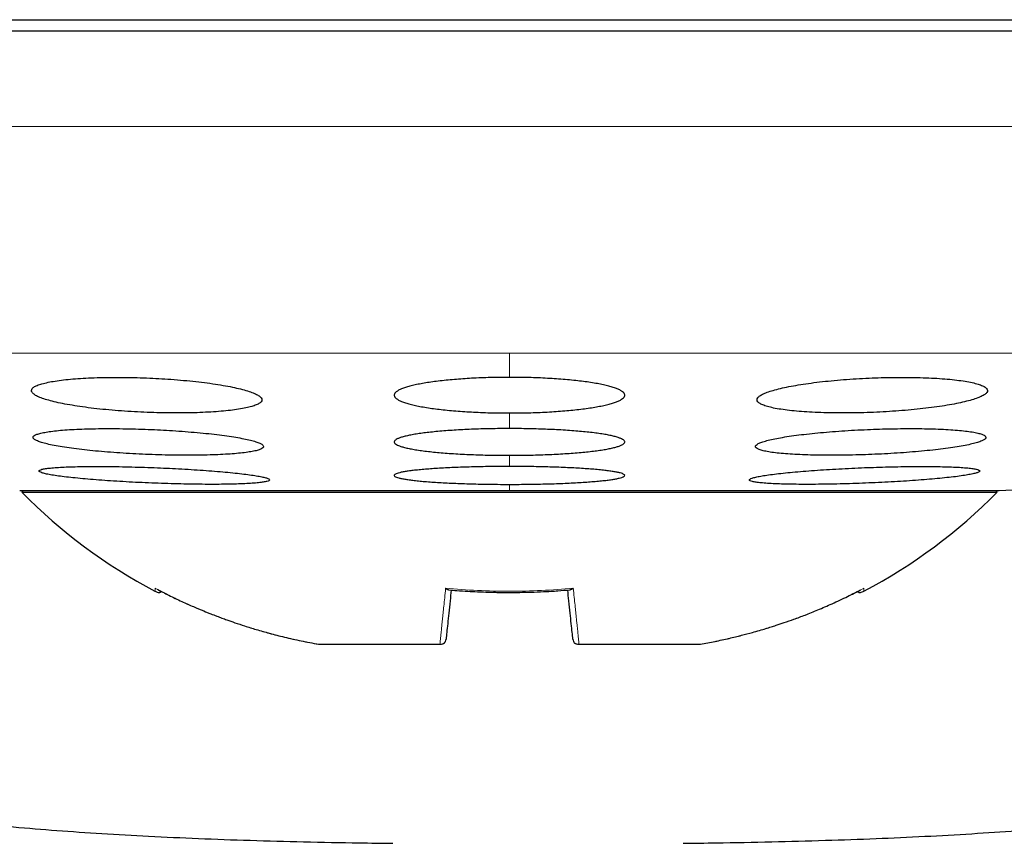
# Model space of a CAD drawing. Header units: millimetres. Extents: x 8 to 913, y 12 to 937.
# Tile 4 of 70: x 518.35 to 526.9, y 436.59 to 443.73. Entities that reach past the tile are written whole.
import ezdxf

# ---------------------------------------------------------------- set-up
doc = ezdxf.new("R2010")
doc.units = ezdxf.units.MM

msp = doc.modelspace()

# ---------------------------------------------------------------- linework, layer by layer
at = {"color": 7, "linetype": 'Continuous', "lineweight": 30}
for p, q in [((538.6041, 443.6324), (506.6041, 443.6324)), ((518.5226, 439.8167), (518.5224, 439.8169)), ((518.3541, 439.646), (522.6041, 439.646)), ((518.3842, 439.646), (518.3728, 439.6324)), ((518.3728, 439.6324), (526.8354, 439.6324)), ((522.6041, 439.646), (526.8541, 439.646)), ((526.8354, 439.6324), (526.824, 439.646)), ((520.9482, 438.3124), (520.9471, 438.3137)), ((520.9479, 438.3124), (520.9491, 438.3124)), ((520.9491, 438.3124), (522.0008, 438.3124)), ((522.0008, 438.3124), (522.004, 438.3124)), ((523.2042, 438.3124), (523.2074, 438.3124)), ((523.2074, 438.3124), (524.2591, 438.3124)), ((524.2591, 438.3124), (524.2603, 438.3124))]:
    msp.add_line(p, q, dxfattribs=at)
at = {"color": 252, "linetype": 'Continuous', "lineweight": 0}
for p, q in [((506.6041, 442.8064), (538.6041, 442.8064)), ((508.2431, 440.8392), (522.6041, 440.8392)), ((522.6041, 440.8392), (536.9651, 440.8392)), ((522.6041, 440.8392), (522.6041, 440.6289)), ((522.6041, 440.3195), (522.6041, 440.1843)), ((522.6041, 439.9524), (522.6041, 439.8556)), ((522.6041, 439.7002), (522.6041, 439.646))]:
    msp.add_line(p, q, dxfattribs=at)
at = {"color": 7, "linetype": 'Continuous', "lineweight": 30}
for centre, radius, start, end in [((522.6041, 519.0963), 79.5639, 273.061979, 273.721163), ((521.7233, 442.9309), 4.7017, 224.55155, 242.16287), ((523.4849, 442.9309), 4.7017, 297.83719, 315.44845)]:
    msp.add_arc(centre, radius, start, end, dxfattribs=at)
for points, knots in [([(507.339, 443.7324), (507.3883, 443.7324), (507.4869, 443.7324), (507.652, 443.7324), (507.8295, 443.7324), (508.0206, 443.7324), (508.225, 443.7324), (508.4382, 443.7324), (508.6591, 443.7324), (508.8866, 443.7324), (509.1251, 443.7324), (509.3744, 443.7324), (509.6399, 443.7324), (509.9217, 443.7324), (510.2202, 443.7324), (510.5297, 443.7324), (510.8501, 443.7324), (511.1814, 443.7324), (511.5166, 443.7324), (511.8545, 443.7324), (512.1939, 443.7324), (512.5417, 443.7324), (512.8977, 443.7324), (513.2691, 443.7324), (513.6559, 443.7324), (514.058, 443.7324), (514.4676, 443.7324), (514.8845, 443.7324), (515.3088, 443.7324), (515.7315, 443.7324), (516.1517, 443.7324), (516.5684, 443.7324), (516.9898, 443.7324), (517.4159, 443.7324), (517.8552, 443.7324), (518.3074, 443.7324), (518.7719, 443.7324), (519.2395, 443.7324), (519.7102, 443.7324), (520.1839, 443.7324), (520.6509, 443.7324), (521.1103, 443.7324), (521.5614, 443.7324), (522.0133, 443.7324), (522.4659, 443.7324), (522.7678, 443.7324), (522.9189, 443.7324)], [0, 0, 0, 0, 0.023363, 0.046689, 0.069999, 0.093313, 0.116654, 0.140027, 0.162034, 0.184017, 0.205994, 0.227982, 0.25, 0.273367, 0.296695, 0.320005, 0.343318, 0.366655, 0.390027, 0.412034, 0.434017, 0.455994, 0.477982, 0.5, 0.523367, 0.546695, 0.570005, 0.593318, 0.616655, 0.640027, 0.662034, 0.684017, 0.705994, 0.727982, 0.75, 0.773367, 0.796695, 0.820005, 0.843318, 0.866655, 0.890024, 0.912028, 0.93401, 0.955988, 0.977978, 1, 1, 1, 1]), ([(522.9189, 443.7324), (523.0791, 443.7324), (523.3992, 443.7324), (523.8784, 443.7324), (524.3562, 443.7324), (524.8325, 443.7324), (525.3072, 443.7324), (525.7706, 443.7324), (526.2222, 443.7324), (526.6616, 443.7324), (527.0976, 443.7324), (527.5302, 443.7324), (527.9679, 443.7324), (528.4097, 443.7324), (528.8546, 443.7324), (529.2935, 443.7324), (529.7265, 443.7324), (530.1534, 443.7324), (530.5657, 443.7324), (530.9631, 443.7324), (531.3457, 443.7324), (531.7211, 443.7324), (532.0894, 443.7324), (532.4577, 443.7324), (532.825, 443.7324), (533.1899, 443.7324), (533.545, 443.7324), (533.8903, 443.7324), (534.2257, 443.7324), (534.5446, 443.7324), (534.8472, 443.7324), (535.1337, 443.7324), (535.4101, 443.7324), (535.6764, 443.7324), (535.9375, 443.7324), (536.1925, 443.7324), (536.4401, 443.7324), (536.675, 443.7324), (536.8972, 443.7324), (537.1067, 443.7324), (537.2995, 443.7324), (537.4762, 443.7324), (537.6373, 443.7324), (537.7862, 443.7324), (537.9238, 443.7324), (538.0052, 443.7324), (538.0459, 443.7324)], [0, 0, 0, 0, 0.023363, 0.046689, 0.069999, 0.093313, 0.116654, 0.140027, 0.162034, 0.184017, 0.205994, 0.227982, 0.25, 0.273367, 0.296695, 0.320005, 0.343318, 0.366655, 0.390027, 0.412034, 0.434017, 0.455994, 0.477982, 0.5, 0.523367, 0.546695, 0.570005, 0.593318, 0.616655, 0.640027, 0.662034, 0.684017, 0.705994, 0.727982, 0.75, 0.773367, 0.796695, 0.820005, 0.843318, 0.866655, 0.890024, 0.912028, 0.93401, 0.955988, 0.977978, 1, 1, 1, 1]), ([(519.4559, 440.6237), (519.4189, 440.625), (519.3447, 440.6276), (519.2349, 440.6291), (519.1278, 440.6289), (519.0248, 440.6267), (518.9271, 440.6226), (518.8359, 440.6167), (518.7526, 440.609), (518.6779, 440.5997), (518.6125, 440.5888), (518.5578, 440.5765), (518.5139, 440.5629), (518.4816, 440.5482), (518.4616, 440.5325), (518.4539, 440.516), (518.4588, 440.4989), (518.4767, 440.4815), (518.507, 440.464), (518.5494, 440.4465), (518.6039, 440.4294), (518.6694, 440.4128), (518.7449, 440.397), (518.8299, 440.3823), (518.9229, 440.3687), (519.0225, 440.3565), (519.1276, 440.3458), (519.2367, 440.3369), (519.3482, 440.3296), (519.4608, 440.3243), (519.5729, 440.3208), (519.6834, 440.3193), (519.7906, 440.3197), (519.8935, 440.322), (519.9909, 440.3262), (520.0814, 440.3322), (520.1643, 440.3399), (520.2386, 440.3493), (520.303, 440.3603), (520.3572, 440.3726), (520.4004, 440.3863), (520.4318, 440.4011), (520.451, 440.4168), (520.458, 440.4333), (520.452, 440.4504), (520.4335, 440.4678), (520.4025, 440.4853), (520.359, 440.5028), (520.3039, 440.5199), (520.2379, 440.5365), (520.1615, 440.5522), (520.076, 440.5669), (519.9827, 440.5805), (519.8825, 440.5926), (519.7771, 440.6032), (519.6698, 440.6119), (519.5623, 440.6189), (519.4914, 440.6221), (519.4559, 440.6237)], [0, 0, 0, 0, 0.017577, 0.035211, 0.052788, 0.070365, 0.087998, 0.105575, 0.123173, 0.140828, 0.158427, 0.176171, 0.19397, 0.211715, 0.229663, 0.247667, 0.265616, 0.283741, 0.301922, 0.320047, 0.338241, 0.356494, 0.374688, 0.392813, 0.410997, 0.42912, 0.447066, 0.46507, 0.483015, 0.500754, 0.51855, 0.536289, 0.553885, 0.571538, 0.589134, 0.606712, 0.624345, 0.641924, 0.659613, 0.677357, 0.695047, 0.712929, 0.730867, 0.74875, 0.766826, 0.784959, 0.803035, 0.821222, 0.839467, 0.857654, 0.875816, 0.894036, 0.912198, 0.930208, 0.948277, 0.966287, 0.983144, 1, 1, 1, 1]), ([(522.6041, 440.6289), (522.5767, 440.6288), (522.5218, 440.6286), (522.4393, 440.627), (522.3569, 440.6243), (522.2766, 440.6206), (522.1991, 440.6159), (522.1247, 440.6102), (522.0528, 440.6035), (521.9849, 440.5959), (521.9217, 440.5875), (521.8633, 440.5783), (521.8094, 440.5684), (521.7612, 440.5577), (521.719, 440.5465), (521.683, 440.5348), (521.6531, 440.5225), (521.6301, 440.5099), (521.614, 440.4971), (521.605, 440.4841), (521.6031, 440.4709), (521.6085, 440.4577), (521.6211, 440.4447), (521.6406, 440.4319), (521.6675, 440.4193), (521.7013, 440.4071), (521.7414, 440.3955), (521.7876, 440.3845), (521.8403, 440.374), (521.8986, 440.3642), (521.9613, 440.3554), (522.0284, 440.3475), (522.1005, 440.3403), (522.1759, 440.3342), (522.2536, 440.3291), (522.3333, 440.3251), (522.416, 440.3221), (522.5066, 440.32), (522.5696, 440.3197), (522.6041, 440.3195)], [0, 0, 0, 0, 0.0259835, 0.0521485, 0.078885, 0.1058186, 0.131802, 0.1579648, 0.184691, 0.2116108, 0.2377353, 0.2640384, 0.2909013, 0.3179561, 0.3443735, 0.3709715, 0.398136, 0.4254952, 0.4521881, 0.4790645, 0.5065192, 0.5341735, 0.5610034, 0.5880198, 0.6156261, 0.643437, 0.6702013, 0.6971536, 0.7247022, 0.7524583, 0.7789819, 0.8056928, 0.832998, 0.86051, 0.8867275, 0.9131297, 0.9401165, 0.9673063, 1, 1, 1, 1]), ([(522.6041, 440.3195), (522.6315, 440.3196), (522.6867, 440.3198), (522.7692, 440.3215), (522.8516, 440.3241), (522.9317, 440.3279), (523.0095, 440.3326), (523.0839, 440.3383), (523.1557, 440.3449), (523.2234, 440.3525), (523.2868, 440.3609), (523.3452, 440.37), (523.3989, 440.38), (523.4471, 440.3906), (523.4894, 440.4018), (523.5253, 440.4135), (523.5552, 440.4257), (523.5782, 440.4383), (523.5942, 440.4511), (523.6032, 440.4641), (523.6051, 440.4773), (523.5997, 440.4904), (523.5871, 440.5034), (523.5675, 440.5162), (523.5406, 440.5289), (523.5069, 440.5411), (523.4666, 440.5528), (523.4204, 440.5638), (523.3676, 440.5744), (523.3095, 440.5841), (523.2465, 440.593), (523.1794, 440.6009), (523.1075, 440.6081), (523.0321, 440.6142), (522.9542, 440.6193), (522.8745, 440.6234), (522.792, 440.6264), (522.7016, 440.6285), (522.6385, 440.6288), (522.6041, 440.6289)], [0, 0, 0, 0, 0.025985, 0.052437, 0.07889, 0.105825, 0.131903, 0.158302, 0.184702, 0.211623, 0.237841, 0.264239, 0.290914, 0.31797, 0.344479, 0.371171, 0.398144, 0.425501, 0.452284, 0.479066, 0.506519, 0.534171, 0.561, 0.588016, 0.615622, 0.643432, 0.670198, 0.69745, 0.724702, 0.75246, 0.779179, 0.805898, 0.833007, 0.860521, 0.886836, 0.913338, 0.94013, 0.96732, 1, 1, 1, 1]), ([(525.7523, 440.6237), (525.715, 440.622), (525.6403, 440.6186), (525.5297, 440.6113), (525.4221, 440.6024), (525.3188, 440.5918), (525.221, 440.5798), (525.1296, 440.5665), (525.046, 440.552), (524.971, 440.5366), (524.9055, 440.5203), (524.8508, 440.5033), (524.8072, 440.486), (524.7755, 440.4685), (524.7565, 440.451), (524.7503, 440.4337), (524.7568, 440.417), (524.7765, 440.401), (524.8087, 440.3859), (524.853, 440.372), (524.9091, 440.3595), (524.9759, 440.3484), (525.0524, 440.339), (525.1378, 440.3313), (525.2306, 440.3255), (525.3297, 440.3215), (525.434, 440.3195), (525.5418, 440.3194), (525.6521, 440.3212), (525.7634, 440.3249), (525.8744, 440.3305), (525.9839, 440.3378), (526.0904, 440.3468), (526.1929, 440.3573), (526.2901, 440.3693), (526.3808, 440.3827), (526.4638, 440.3972), (526.5383, 440.4127), (526.6029, 440.429), (526.657, 440.4459), (526.7, 440.4633), (526.7306, 440.4808), (526.7489, 440.4983), (526.7545, 440.5156), (526.7468, 440.5323), (526.7264, 440.5482), (526.6935, 440.5633), (526.6482, 440.5771), (526.5915, 440.5896), (526.5241, 440.6006), (526.4469, 440.6099), (526.361, 440.6175), (526.2678, 440.6233), (526.1682, 440.6271), (526.0637, 440.629), (525.9586, 440.629), (525.8543, 440.6273), (525.7863, 440.6249), (525.7523, 440.6237)], [0, 0, 0, 0, 0.017727, 0.035512, 0.05324, 0.070961, 0.088737, 0.106459, 0.124319, 0.142235, 0.160097, 0.178156, 0.196273, 0.214333, 0.232514, 0.250754, 0.268935, 0.287106, 0.305335, 0.323505, 0.341535, 0.359623, 0.377651, 0.395474, 0.413355, 0.431177, 0.44882, 0.46652, 0.484163, 0.501732, 0.519356, 0.536926, 0.554554, 0.572238, 0.589868, 0.607664, 0.625515, 0.643312, 0.661312, 0.67937, 0.697371, 0.715526, 0.733739, 0.751894, 0.770084, 0.788332, 0.806521, 0.824607, 0.842752, 0.860837, 0.878727, 0.896675, 0.914564, 0.932255, 0.950002, 0.967693, 0.983846, 1, 1, 1, 1]), ([(519.4699, 440.1773), (519.4327, 440.1786), (519.3582, 440.1813), (519.2479, 440.1836), (519.1402, 440.1845), (519.0368, 440.1839), (518.9387, 440.182), (518.8472, 440.1786), (518.7637, 440.1738), (518.6889, 440.1677), (518.6237, 440.1603), (518.5693, 440.1518), (518.5259, 440.1423), (518.4941, 440.1318), (518.4748, 440.1205), (518.4679, 440.1086), (518.4735, 440.0961), (518.4919, 440.0832), (518.5227, 440.0702), (518.5654, 440.0571), (518.62, 440.0441), (518.6854, 440.0314), (518.7608, 440.0192), (518.8455, 440.0076), (518.9381, 439.9968), (519.0374, 439.9869), (519.1422, 439.9781), (519.2511, 439.9704), (519.3625, 439.964), (519.4752, 439.9589), (519.5876, 439.9552), (519.6984, 439.9529), (519.8061, 439.9521), (519.9094, 439.9528), (520.0072, 439.9548), (520.0981, 439.9583), (520.1812, 439.9632), (520.2555, 439.9693), (520.3198, 439.9767), (520.3737, 439.9853), (520.4164, 439.9949), (520.4472, 440.0054), (520.4658, 440.0167), (520.4721, 440.0287), (520.4654, 440.0412), (520.4463, 440.0541), (520.4149, 440.0671), (520.3711, 440.0802), (520.3159, 440.0932), (520.2499, 440.1059), (520.1737, 440.118), (520.0886, 440.1296), (519.9956, 440.1404), (519.8958, 440.1502), (519.7907, 440.159), (519.6836, 440.1665), (519.5763, 440.1727), (519.5054, 440.1757), (519.4699, 440.1773)], [0, 0, 0, 0, 0.017711, 0.035478, 0.053189, 0.0709, 0.088668, 0.10638, 0.124089, 0.141855, 0.159564, 0.177341, 0.195174, 0.212952, 0.230841, 0.248786, 0.266676, 0.284673, 0.302727, 0.320724, 0.338778, 0.35689, 0.374944, 0.392978, 0.41107, 0.429103, 0.447049, 0.465052, 0.482997, 0.500824, 0.518709, 0.536537, 0.554271, 0.572061, 0.589795, 0.607498, 0.625258, 0.642962, 0.660711, 0.678517, 0.696267, 0.714119, 0.732027, 0.749879, 0.767845, 0.785868, 0.803834, 0.821878, 0.839979, 0.858023, 0.876072, 0.894179, 0.912227, 0.930206, 0.948243, 0.966222, 0.983111, 1, 1, 1, 1]), ([(522.6041, 440.1843), (522.5766, 440.1842), (522.5215, 440.184), (522.4386, 440.1828), (522.356, 440.1808), (522.2753, 440.178), (522.1975, 440.1744), (522.1228, 440.1701), (522.0506, 440.165), (521.9825, 440.1593), (521.9192, 440.1529), (521.8608, 440.146), (521.8069, 440.1385), (521.7588, 440.1305), (521.7169, 440.122), (521.6811, 440.1132), (521.6516, 440.104), (521.629, 440.0945), (521.6134, 440.0849), (521.6047, 440.0752), (521.6032, 440.0653), (521.6089, 440.0555), (521.6218, 440.0458), (521.6415, 440.0363), (521.6685, 440.0269), (521.7023, 440.0178), (521.7424, 440.0092), (521.7884, 440.0009), (521.8409, 439.9931), (521.8989, 439.9859), (521.9614, 439.9793), (522.0282, 439.9733), (522.1, 439.968), (522.1752, 439.9634), (522.2528, 439.9596), (522.3325, 439.9566), (522.4151, 439.9543), (522.506, 439.9527), (522.5694, 439.9525), (522.6041, 439.9524)], [0, 0, 0, 0, 0.0261517, 0.0524855, 0.0793935, 0.1064996, 0.1326512, 0.1589838, 0.1858859, 0.2129841, 0.2392165, 0.2656293, 0.2926095, 0.319785, 0.3461836, 0.3727639, 0.3999155, 0.4272639, 0.4538177, 0.4805549, 0.50787, 0.5353847, 0.5620144, 0.588829, 0.6162283, 0.6438299, 0.6704216, 0.6971991, 0.7245647, 0.7521343, 0.7785906, 0.8052323, 0.8324609, 0.8598931, 0.8861772, 0.9126452, 0.9396948, 0.9669458, 1, 1, 1, 1]), ([(522.6041, 439.9524), (522.6316, 439.9524), (522.687, 439.9526), (522.7699, 439.9538), (522.8525, 439.9558), (522.933, 439.9587), (523.0109, 439.9622), (523.0856, 439.9665), (523.1577, 439.9716), (523.2258, 439.9773), (523.2892, 439.9836), (523.3476, 439.9905), (523.4014, 439.998), (523.4495, 440.0061), (523.4915, 440.0145), (523.5272, 440.0233), (523.5566, 440.0325), (523.5793, 440.0419), (523.5948, 440.0515), (523.6035, 440.0612), (523.605, 440.0711), (523.5993, 440.081), (523.5864, 440.0907), (523.5666, 440.1002), (523.5397, 440.1096), (523.5058, 440.1187), (523.4658, 440.1274), (523.4197, 440.1356), (523.3673, 440.1434), (523.3092, 440.1507), (523.2465, 440.1573), (523.1797, 440.1633), (523.108, 440.1686), (523.0329, 440.1732), (522.9551, 440.177), (522.8754, 440.1801), (522.7928, 440.1823), (522.7022, 440.1839), (522.6388, 440.1841), (522.6041, 440.1843)], [0, 0, 0, 0, 0.026152, 0.052774, 0.079395, 0.106502, 0.132749, 0.159178, 0.185891, 0.21299, 0.239316, 0.265825, 0.292615, 0.319791, 0.346283, 0.372959, 0.399919, 0.427267, 0.453911, 0.480556, 0.50787, 0.535384, 0.562106, 0.588827, 0.616226, 0.643828, 0.670513, 0.697198, 0.724565, 0.752135, 0.778783, 0.805431, 0.832465, 0.859898, 0.886278, 0.912845, 0.9397, 0.966952, 1, 1, 1, 1]), ([(525.7383, 440.1773), (525.7009, 440.1756), (525.6259, 440.1724), (525.5151, 440.1659), (525.4071, 440.1582), (525.3034, 440.1494), (525.2053, 440.1396), (525.1136, 440.1289), (525.0299, 440.1174), (524.9549, 440.1052), (524.8896, 440.0926), (524.8352, 440.0797), (524.792, 440.0666), (524.7608, 440.0535), (524.7422, 440.0406), (524.7363, 440.028), (524.743, 440.016), (524.7628, 440.0046), (524.7949, 439.994), (524.839, 439.9844), (524.8948, 439.9759), (524.9611, 439.9686), (525.0371, 439.9625), (525.1221, 439.9578), (525.2146, 439.9545), (525.3136, 439.9526), (525.4178, 439.9522), (525.5258, 439.9532), (525.6363, 439.9556), (525.7481, 439.9595), (525.8596, 439.9647), (525.9698, 439.9712), (526.0769, 439.979), (526.18, 439.9878), (526.2777, 439.9976), (526.3686, 440.0084), (526.4518, 440.0199), (526.5263, 440.032), (526.5907, 440.0446), (526.6445, 440.0576), (526.687, 440.0707), (526.7173, 440.0838), (526.7351, 440.0967), (526.7404, 440.1092), (526.7326, 440.1212), (526.7121, 440.1326), (526.6793, 440.1431), (526.6342, 440.1527), (526.5779, 440.1612), (526.511, 440.1685), (526.4341, 440.1745), (526.3487, 440.1791), (526.2558, 440.1823), (526.1564, 440.1841), (526.052, 440.1845), (525.9464, 440.1833), (525.8415, 440.181), (525.7727, 440.1785), (525.7383, 440.1773)], [0, 0, 0, 0, 0.01782, 0.035697, 0.053518, 0.071334, 0.089206, 0.107023, 0.124922, 0.142878, 0.160778, 0.178783, 0.196845, 0.21485, 0.232906, 0.251019, 0.269075, 0.287103, 0.305189, 0.323217, 0.341152, 0.359145, 0.37708, 0.394897, 0.412772, 0.43059, 0.448317, 0.466102, 0.48383, 0.501535, 0.519295, 0.537, 0.554757, 0.572571, 0.590328, 0.60819, 0.626109, 0.643972, 0.661947, 0.679979, 0.697955, 0.716002, 0.734107, 0.752155, 0.7702, 0.788304, 0.806349, 0.824319, 0.842346, 0.860316, 0.87817, 0.896081, 0.913935, 0.931685, 0.949491, 0.967241, 0.98362, 1, 1, 1, 1]), ([(524.1118, 436.5854), (524.2075, 436.5866), (524.4638, 436.5896), (524.8749, 436.598), (525.3368, 436.6103), (525.7795, 436.6261), (526.2031, 436.6451), (526.6106, 436.6678), (527.0047, 436.6946), (527.3852, 436.7257), (527.7521, 436.7614), (528.1026, 436.8018), (528.437, 436.847), (528.7553, 436.8974), (529.0577, 436.953), (529.3438, 437.014), (529.6137, 437.0806), (529.8677, 437.1529), (530.1064, 437.2313), (530.33, 437.316), (530.5384, 437.4073), (530.7316, 437.506), (530.9094, 437.6129), (531.0612, 437.7215), (531.1893, 437.8297), (531.2967, 437.9352), (531.3937, 438.0461), (531.4802, 438.1618), (531.5624, 438.2918), (531.6369, 438.4371), (531.7001, 438.5981), (531.7463, 438.7634), (531.7753, 438.9318), (531.787, 439.1026), (531.7811, 439.2746), (531.7577, 439.447), (531.7191, 439.6069), (531.6697, 439.7542), (531.6115, 439.8883), (531.5648, 439.9827), (531.5349, 440.0305), (531.5314, 440.0361)], [0, 0, 0, 0, 0.029561, 0.079113, 0.126923, 0.172199, 0.215824, 0.257816, 0.298192, 0.337745, 0.375658, 0.411954, 0.44666, 0.479806, 0.511426, 0.541557, 0.570085, 0.597233, 0.623056, 0.64762, 0.670996, 0.693268, 0.714546, 0.734969, 0.750805, 0.766264, 0.781392, 0.796234, 0.810834, 0.828805, 0.846548, 0.864145, 0.881678, 0.89923, 0.916883, 0.934723, 0.952835, 0.967582, 0.982607, 0.997956, 1, 1, 1, 1]), ([(514.1434, 439.9857), (514.1258, 439.953), (514.0851, 439.8774), (514.0335, 439.754), (513.9836, 439.607), (513.9451, 439.447), (513.9216, 439.2746), (513.9158, 439.1026), (513.9275, 438.9318), (513.9565, 438.7634), (514.0026, 438.5981), (514.0658, 438.4371), (514.1404, 438.2918), (514.2225, 438.1618), (514.3091, 438.0461), (514.4061, 437.9352), (514.5135, 437.8297), (514.6416, 437.7215), (514.7934, 437.6129), (514.9711, 437.506), (515.1643, 437.4073), (515.3728, 437.316), (515.5964, 437.2313), (515.8351, 437.1529), (516.0891, 437.0806), (516.3588, 437.014), (516.6444, 436.9531), (516.9461, 436.8976), (517.2637, 436.8474), (517.5972, 436.8022), (517.9446, 436.7621), (518.3058, 436.7268), (518.6807, 436.6959), (519.0714, 436.6691), (519.4811, 436.646), (519.9099, 436.6266), (520.3584, 436.6106), (520.8238, 436.5981), (521.2365, 436.5897), (521.4941, 436.5866), (521.5909, 436.5854)], [0, 0, 0, 0, 0.011528, 0.026642, 0.041477, 0.059698, 0.077644, 0.095403, 0.113059, 0.130697, 0.1484, 0.166248, 0.184327, 0.199014, 0.213944, 0.229163, 0.244715, 0.260646, 0.281191, 0.302596, 0.325001, 0.348516, 0.373227, 0.399205, 0.426515, 0.455213, 0.485457, 0.517192, 0.550455, 0.58528, 0.621697, 0.65904, 0.697967, 0.7385, 0.780658, 0.82537, 0.871809, 0.919993, 0.969937, 1, 1, 1, 1]), ([(519.5222, 439.8452), (519.4849, 439.8465), (519.4101, 439.8493), (519.2993, 439.8523), (519.1913, 439.8544), (519.0876, 439.8555), (518.9892, 439.8557), (518.8975, 439.8549), (518.8138, 439.8531), (518.739, 439.8504), (518.6739, 439.8467), (518.6197, 439.8422), (518.5766, 439.8369), (518.5453, 439.8309), (518.5266, 439.8241), (518.5202, 439.8168), (518.5263, 439.809), (518.5453, 439.8008), (518.5764, 439.7923), (518.6195, 439.7836), (518.6742, 439.7749), (518.7396, 439.7661), (518.8149, 439.7575), (518.8994, 439.7492), (518.9918, 439.7412), (519.0908, 439.7337), (519.1954, 439.7268), (519.3041, 439.7205), (519.4155, 439.7149), (519.5282, 439.7102), (519.6407, 439.7063), (519.7517, 439.7033), (519.8596, 439.7013), (519.9632, 439.7002), (520.0614, 439.7001), (520.1525, 439.701), (520.2357, 439.7028), (520.31, 439.7056), (520.3742, 439.7093), (520.4279, 439.7138), (520.4703, 439.7192), (520.5005, 439.7253), (520.5186, 439.732), (520.5243, 439.7394), (520.5171, 439.7472), (520.4975, 439.7554), (520.4657, 439.7639), (520.4217, 439.7726), (520.3663, 439.7814), (520.3004, 439.7901), (520.2243, 439.7987), (520.1393, 439.807), (520.0466, 439.8149), (519.947, 439.8224), (519.8422, 439.8293), (519.7354, 439.8355), (519.6283, 439.8408), (519.5576, 439.8437), (519.5222, 439.8452)], [0, 0, 0, 0, 0.017812, 0.035681, 0.053494, 0.071307, 0.089177, 0.10699, 0.124789, 0.142645, 0.160445, 0.178258, 0.196129, 0.213942, 0.231799, 0.249712, 0.267569, 0.285478, 0.303444, 0.321353, 0.339302, 0.357308, 0.375256, 0.393214, 0.411229, 0.429187, 0.447119, 0.465108, 0.48304, 0.500923, 0.518864, 0.536746, 0.554579, 0.572468, 0.590301, 0.608103, 0.625962, 0.643765, 0.66157, 0.679433, 0.697239, 0.715079, 0.732977, 0.750818, 0.768711, 0.786661, 0.804554, 0.822493, 0.840489, 0.858427, 0.876386, 0.894402, 0.912361, 0.930304, 0.948305, 0.966249, 0.983124, 1, 1, 1, 1]), ([(522.6041, 439.8556), (522.5765, 439.8555), (522.5212, 439.8554), (522.4382, 439.8546), (522.3553, 439.8532), (522.2744, 439.8513), (522.1964, 439.8489), (522.1215, 439.846), (522.0491, 439.8426), (521.9808, 439.8387), (521.9174, 439.8345), (521.859, 439.8298), (521.8051, 439.8247), (521.7571, 439.8193), (521.7153, 439.8137), (521.6798, 439.8078), (521.6505, 439.8016), (521.6282, 439.7952), (521.6129, 439.7888), (521.6045, 439.7823), (521.6033, 439.7757), (521.6093, 439.7691), (521.6223, 439.7626), (521.6422, 439.7563), (521.6692, 439.75), (521.703, 439.7439), (521.743, 439.7382), (521.789, 439.7327), (521.8413, 439.7275), (521.8991, 439.7226), (521.9614, 439.7182), (522.0281, 439.7142), (522.0997, 439.7107), (522.1747, 439.7076), (522.2522, 439.705), (522.3319, 439.703), (522.4145, 439.7015), (522.5056, 439.7004), (522.5692, 439.7002), (522.6041, 439.7002)], [0, 0, 0, 0, 0.026272, 0.052727, 0.079757, 0.106987, 0.133259, 0.159713, 0.186741, 0.213967, 0.240276, 0.266767, 0.29383, 0.321091, 0.347475, 0.374042, 0.401183, 0.428522, 0.454976, 0.481613, 0.508828, 0.536242, 0.56273, 0.589401, 0.616653, 0.644106, 0.670576, 0.697231, 0.724467, 0.751906, 0.778315, 0.804908, 0.832083, 0.85946, 0.885792, 0.912307, 0.939402, 0.966697, 1, 1, 1, 1]), ([(522.6041, 439.7002), (522.6317, 439.7002), (522.687, 439.7003), (522.7701, 439.7012), (522.8529, 439.7025), (522.9339, 439.7044), (523.0121, 439.7068), (523.087, 439.7097), (523.1593, 439.7131), (523.2274, 439.717), (523.291, 439.7213), (523.3494, 439.7259), (523.4032, 439.731), (523.4512, 439.7364), (523.493, 439.7421), (523.5285, 439.748), (523.5577, 439.7541), (523.5838, 439.7615), (523.6019, 439.7702), (523.6059, 439.779), (523.5989, 439.7866), (523.5859, 439.7931), (523.5659, 439.7994), (523.5388, 439.8057), (523.5051, 439.8118), (523.4651, 439.8175), (523.4192, 439.823), (523.3669, 439.8283), (523.309, 439.8331), (523.2465, 439.8375), (523.1799, 439.8415), (523.1083, 439.8451), (523.0334, 439.8482), (522.9557, 439.8507), (522.876, 439.8528), (522.7934, 439.8543), (522.7026, 439.8554), (522.639, 439.8555), (522.6041, 439.8556)], [0, 0, 0, 0, 0.026364, 0.052729, 0.07976, 0.106991, 0.133359, 0.159911, 0.186748, 0.213975, 0.24038, 0.266968, 0.293841, 0.321103, 0.347583, 0.374247, 0.401196, 0.428536, 0.468675, 0.508813, 0.536228, 0.562716, 0.589678, 0.616641, 0.644095, 0.670658, 0.697221, 0.724459, 0.751898, 0.778405, 0.805098, 0.832079, 0.859457, 0.885886, 0.9125, 0.939401, 0.966697, 1, 1, 1, 1]), ([(525.686, 439.8452), (525.6485, 439.8436), (525.5735, 439.8405), (525.4624, 439.8349), (525.3542, 439.8286), (525.2503, 439.8216), (525.1518, 439.8141), (525.06, 439.8062), (524.9762, 439.7979), (524.9013, 439.7893), (524.8361, 439.7806), (524.7819, 439.7718), (524.7391, 439.7631), (524.708, 439.7546), (524.6898, 439.7464), (524.684, 439.7386), (524.6908, 439.7312), (524.7105, 439.7245), (524.7425, 439.7185), (524.7864, 439.7132), (524.8418, 439.7087), (524.9078, 439.7052), (524.9835, 439.7025), (525.0682, 439.7008), (525.1605, 439.7), (525.2593, 439.7003), (525.3635, 439.7015), (525.4717, 439.7037), (525.5825, 439.7068), (525.6947, 439.7108), (525.8067, 439.7156), (525.9172, 439.7212), (526.0249, 439.7276), (526.1283, 439.7345), (526.2264, 439.742), (526.3175, 439.75), (526.4008, 439.7584), (526.4752, 439.7669), (526.5395, 439.7757), (526.5931, 439.7844), (526.6354, 439.7931), (526.6653, 439.8016), (526.683, 439.8098), (526.6881, 439.8176), (526.6801, 439.8249), (526.6597, 439.8316), (526.6271, 439.8376), (526.5823, 439.8428), (526.5262, 439.8473), (526.4597, 439.8508), (526.3832, 439.8534), (526.2981, 439.855), (526.2054, 439.8557), (526.1061, 439.8554), (526.0017, 439.8541), (525.8958, 439.8519), (525.7901, 439.849), (525.7207, 439.8464), (525.686, 439.8452)], [0, 0, 0, 0, 0.017879, 0.035815, 0.053693, 0.07157, 0.089504, 0.107381, 0.125296, 0.143267, 0.161182, 0.179134, 0.197143, 0.215094, 0.233051, 0.251064, 0.269021, 0.286948, 0.304933, 0.322859, 0.340736, 0.35867, 0.376547, 0.394375, 0.412259, 0.430086, 0.447887, 0.465745, 0.483546, 0.501354, 0.519219, 0.537028, 0.554874, 0.572778, 0.590625, 0.608524, 0.626479, 0.644378, 0.662321, 0.680321, 0.698264, 0.716223, 0.734239, 0.752198, 0.770137, 0.788134, 0.806074, 0.823967, 0.841919, 0.859812, 0.877653, 0.895552, 0.913393, 0.931199, 0.949061, 0.966867, 0.983433, 1, 1, 1, 1]), ([(519.5278, 438.7733), (519.5365, 438.7691), (519.5487, 438.7633), (519.5657, 438.7618), (519.5768, 438.7639), (519.5824, 438.7683), (519.5852, 438.7704)], [0, 0, 0, 0, 0.465551, 0.656255, 0.828885, 1, 1, 1, 1]), ([(519.546, 438.7905), (519.5797, 438.7729), (519.6506, 438.7361), (519.7563, 438.6859), (519.8575, 438.6405), (519.9413, 438.6052), (520.0089, 438.578), (520.0616, 438.5576), (520.1083, 438.5401), (520.1606, 438.5211), (520.2261, 438.4981), (520.3105, 438.4702), (520.4101, 438.4394), (520.5249, 438.4067), (520.6553, 438.3733), (520.7975, 438.3409), (520.8967, 438.3225), (520.947, 438.3131)], [0, 0, 0, 0, 0.0769062, 0.1613955, 0.2360924, 0.3009916, 0.3450939, 0.3831128, 0.415028, 0.4459595, 0.4953793, 0.5552323, 0.6253673, 0.705729, 0.7962667, 0.8969379, 1, 1, 1, 1]), ([(522.0503, 438.7984), (522.0571, 438.7933), (522.0664, 438.7862), (522.0762, 438.786), (522.0789, 438.7859)], [0, 0, 0, 0, 0.72567, 1, 1, 1, 1]), ([(522.0986, 438.7833), (522.0953, 438.7513), (522.0875, 438.6776), (522.0773, 438.5802), (522.0677, 438.4888), (522.0597, 438.4128), (522.0558, 438.3758), (522.0538, 438.3572)], [0, 0, 0, 0, 0.159508, 0.368442, 0.577665, 0.787934, 1, 1, 1, 1]), ([(522.0788, 438.7849), (522.102, 438.7829), (522.1565, 438.7782), (522.2388, 438.7729), (522.322, 438.7685), (522.394, 438.7657), (522.4547, 438.764), (522.5059, 438.763), (522.5582, 438.7623), (522.6205, 438.7621), (522.6999, 438.7628), (522.7947, 438.7649), (522.9048, 438.7692), (523.0181, 438.7756), (523.0946, 438.7821), (523.1294, 438.785)], [0, 0, 0, 0, 0.066292, 0.156126, 0.235303, 0.303774, 0.361505, 0.408482, 0.449867, 0.510682, 0.58621, 0.676362, 0.781082, 0.900329, 1, 1, 1, 1]), ([(523.1543, 438.3572), (523.1524, 438.3758), (523.1485, 438.4128), (523.1405, 438.4888), (523.1309, 438.5802), (523.1207, 438.6776), (523.1129, 438.7514), (523.1095, 438.7834)], [0, 0, 0, 0, 0.212007, 0.422219, 0.631383, 0.840261, 1, 1, 1, 1]), ([(523.1578, 438.7984), (523.1511, 438.7933), (523.1418, 438.7863), (523.132, 438.786), (523.1293, 438.7859)], [0, 0, 0, 0, 0.7243416, 1, 1, 1, 1]), ([(524.2612, 438.3131), (524.3034, 438.3209), (524.3868, 438.3363), (524.5058, 438.3624), (524.6138, 438.3887), (524.7018, 438.4121), (524.772, 438.432), (524.8262, 438.4481), (524.874, 438.4629), (524.927, 438.4799), (524.9929, 438.5018), (525.0767, 438.5313), (525.1741, 438.5679), (525.2848, 438.6123), (525.4081, 438.6658), (525.5227, 438.7188), (525.5952, 438.7562), (525.6233, 438.7708)], [0, 0, 0, 0, 0.089162, 0.176252, 0.253292, 0.320245, 0.365746, 0.404973, 0.437907, 0.469771, 0.520669, 0.582309, 0.654508, 0.737209, 0.830379, 0.934023, 1, 1, 1, 1]), ([(524.2613, 438.3132), (524.3034, 438.3209), (524.3868, 438.3363), (524.5058, 438.3625), (524.6137, 438.3887), (524.7018, 438.4121), (524.772, 438.432), (524.8262, 438.4482), (524.874, 438.4629), (524.927, 438.4799), (524.9928, 438.5018), (525.0766, 438.5313), (525.1741, 438.5679), (525.2848, 438.6123), (525.4081, 438.6658), (525.5313, 438.723), (525.6121, 438.7648), (525.6487, 438.7837)], [0, 0, 0, 0, 0.08742, 0.172817, 0.248358, 0.314007, 0.358623, 0.397088, 0.429381, 0.460632, 0.510554, 0.571012, 0.641823, 0.722932, 0.814307, 0.915948, 1, 1, 1, 1]), ([(525.6233, 438.7708), (525.6246, 438.7695), (525.6282, 438.7656), (525.6374, 438.7623), (525.6562, 438.7618), (525.6701, 438.7684), (525.6804, 438.7733)], [0, 0, 0, 0, 0.087132, 0.259938, 0.456338, 1, 1, 1, 1]), ([(522.0041, 438.3124), (522.0108, 438.3128), (522.0204, 438.3134), (522.032, 438.3182), (522.0391, 438.3232), (522.0448, 438.3296), (522.0511, 438.3407), (522.0527, 438.3504), (522.0538, 438.3572)], [0, 0, 0, 0, 0.265216, 0.381301, 0.492334, 0.604217, 0.722945, 1, 1, 1, 1]), ([(523.1543, 438.3572), (523.1555, 438.3504), (523.1571, 438.3407), (523.1633, 438.3296), (523.1691, 438.3232), (523.1762, 438.3182), (523.1878, 438.3134), (523.1974, 438.3128), (523.2041, 438.3124)], [0, 0, 0, 0, 0.277055, 0.395783, 0.507666, 0.618699, 0.734784, 1, 1, 1, 1])]:
    msp.add_open_spline(points, degree=3, knots=knots, dxfattribs=at)
at = {"color": 252, "linetype": 'Continuous', "lineweight": 0}
for points, knots in [([(519.5278, 438.7733), (519.5278, 438.7733), (519.5276, 438.7712), (519.5283, 438.7777), (519.5297, 438.7915), (519.5303, 438.7984)], [0, 0, 0, 0, 0.001938, 0.500386, 1, 1, 1, 1]), ([(519.5303, 438.7984), (519.5816, 438.772), (519.6816, 438.7204), (519.8313, 438.6516), (519.957, 438.5985), (520.0595, 438.5583), (520.1395, 438.5285), (520.2255, 438.4983), (520.3421, 438.4597), (520.4873, 438.4165), (520.6504, 438.3742), (520.8031, 438.3397), (520.9018, 438.3213), (520.9492, 438.3124)], [0, 0, 0, 0, 0.114929, 0.22434, 0.32823, 0.386866, 0.443586, 0.498389, 0.568443, 0.688201, 0.800045, 0.903974, 1, 1, 1, 1]), ([(522.0008, 438.3124), (522.0016, 438.3208), (522.0032, 438.3382), (522.0063, 438.3705), (522.0097, 438.4038), (522.013, 438.4364), (522.0161, 438.4663), (522.0192, 438.4967), (522.0231, 438.5346), (522.0279, 438.5819), (522.0344, 438.6449), (522.0418, 438.7166), (522.0475, 438.7707), (522.0503, 438.7984)], [0, 0, 0, 0, 0.091055, 0.189247, 0.29459, 0.360018, 0.427927, 0.498314, 0.553478, 0.655926, 0.764496, 0.879189, 1, 1, 1, 1]), ([(522.0503, 438.7984), (522.1428, 438.7912), (522.3274, 438.7768), (522.6048, 438.7715), (522.8818, 438.7768), (523.0658, 438.7912), (523.1578, 438.7984)], [0, 0, 0, 0, 0.250751, 0.500963, 0.75019, 1, 1, 1, 1]), ([(523.1578, 438.7984), (523.1606, 438.772), (523.166, 438.7204), (523.1731, 438.6516), (523.1786, 438.5985), (523.1827, 438.5583), (523.1857, 438.5285), (523.1888, 438.4983), (523.1928, 438.4597), (523.1972, 438.4165), (523.2015, 438.3742), (523.2048, 438.3397), (523.2065, 438.3213), (523.2074, 438.3124)], [0, 0, 0, 0, 0.114929, 0.22434, 0.32823, 0.386866, 0.443586, 0.498389, 0.568443, 0.688201, 0.800045, 0.903974, 1, 1, 1, 1]), ([(524.2591, 438.3124), (524.3041, 438.3208), (524.3975, 438.3382), (524.5419, 438.3705), (524.6727, 438.4038), (524.788, 438.4364), (524.8858, 438.4663), (524.9781, 438.4967), (525.0861, 438.5346), (525.211, 438.5819), (525.3618, 438.6449), (525.5189, 438.7166), (525.624, 438.7707), (525.6779, 438.7984)], [0, 0, 0, 0, 0.091055, 0.189247, 0.29459, 0.360018, 0.427927, 0.498314, 0.553478, 0.655926, 0.764496, 0.879189, 1, 1, 1, 1]), ([(525.6779, 438.7984), (525.6786, 438.7911), (525.68, 438.7764), (525.6802, 438.7743), (525.6804, 438.7733)], [0, 0, 0, 0, 0.501542, 1, 1, 1, 1])]:
    msp.add_open_spline(points, degree=3, knots=knots, dxfattribs=at)

doc.saveas('drawing.dxf')
